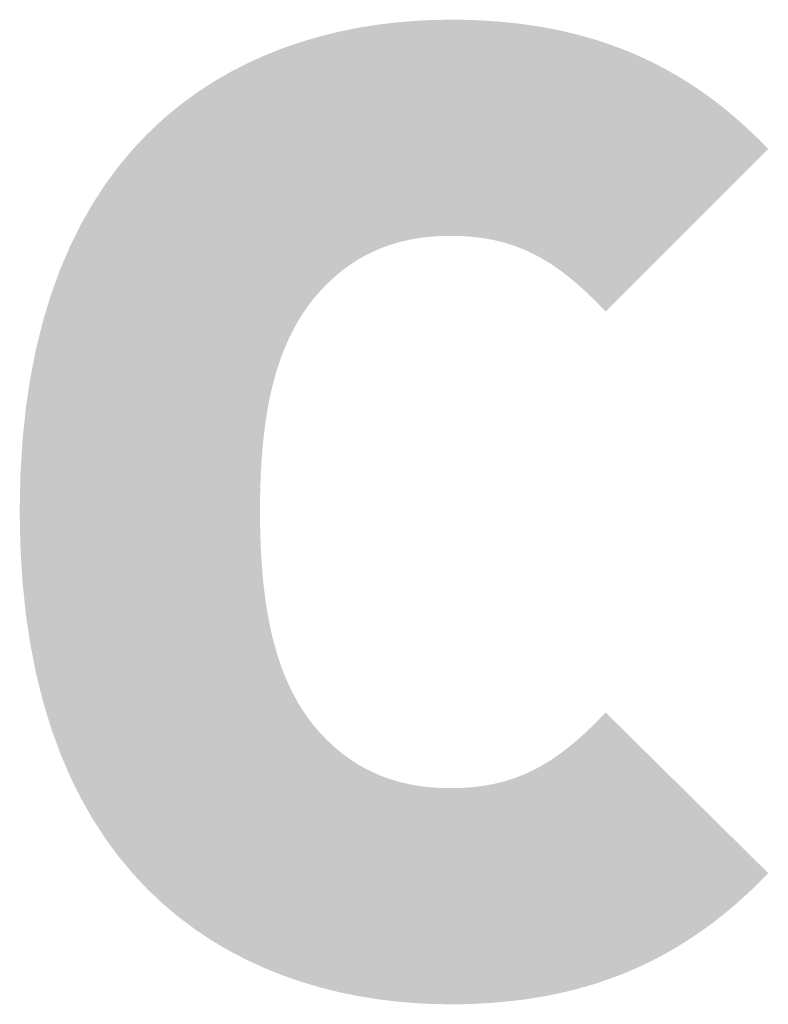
# Model space of a CAD drawing. Header units: millimetres. Extents: x 7664 to 164140, y -76078 to 31107.
# Tile 5 of 9: x 45563 to 45824, y -33293 to -32950. Entities that reach past the tile are written whole.
import ezdxf

# ---------------------------------------------------------------- set-up
doc = ezdxf.new("R2010")
doc.units = ezdxf.units.MM
doc.layers.add('Quote', color=4, linetype='Continuous')

msp = doc.modelspace()

# ---------------------------------------------------------------- hatches: boundary and pattern name
at = {"layer": 'Quote'}
h = msp.add_hatch(color=256, dxfattribs=at)
h.dxf.hatch_style = 2
edge = h.paths.add_edge_path()
edge.add_spline(control_points=[(45713.59, -33025.23), (45735.49, -33025.23), (45750.31, -33032.96), (45767.7, -33051.65), (45767.7, -33051.65), (45824.4, -32994.95), (45824.4, -32994.95), (45794.76, -32964.03), (45759.98, -32949.85), (45713.59, -32949.85), (45646.59, -32949.85), (45563.47, -32985.29), (45563.47, -33121.23), (45563.47, -33257.17), (45646.59, -33293.24), (45713.59, -33293.24), (45759.98, -33293.24), (45794.76, -33278.42), (45824.4, -33247.51), (45824.4, -33247.51), (45767.7, -33191.45), (45767.7, -33191.45), (45750.31, -33210.13), (45735.49, -33217.87), (45713.59, -33217.87), (45693.62, -33217.87), (45678.16, -33210.78), (45665.91, -33195.96), (45653.02, -33179.86), (45647.23, -33156.66), (45647.23, -33121.23), (45647.23, -33085.79), (45653.02, -33063.25), (45665.91, -33047.14), (45678.16, -33032.32), (45693.62, -33025.23), (45713.59, -33025.23)], knot_values=[0, 0, 0, 0, 0.352778, 0.352778, 0.352778, 0.705556, 0.705556, 0.705556, 1.058333, 1.058333, 1.058333, 1.411111, 1.411111, 1.411111, 1.763889, 1.763889, 1.763889, 2.116667, 2.116667, 2.116667, 2.469444, 2.469444, 2.469444, 2.822222, 2.822222, 2.822222, 3.175, 3.175, 3.175, 3.527778, 3.527778, 3.527778, 3.880556, 3.880556, 3.880556, 4.233333, 4.233333, 4.233333, 4.233333], degree=3, periodic=0)
edge.add_line((45713.59, -33025.23), (45713.59, -33025.23))

doc.saveas('drawing.dxf')
